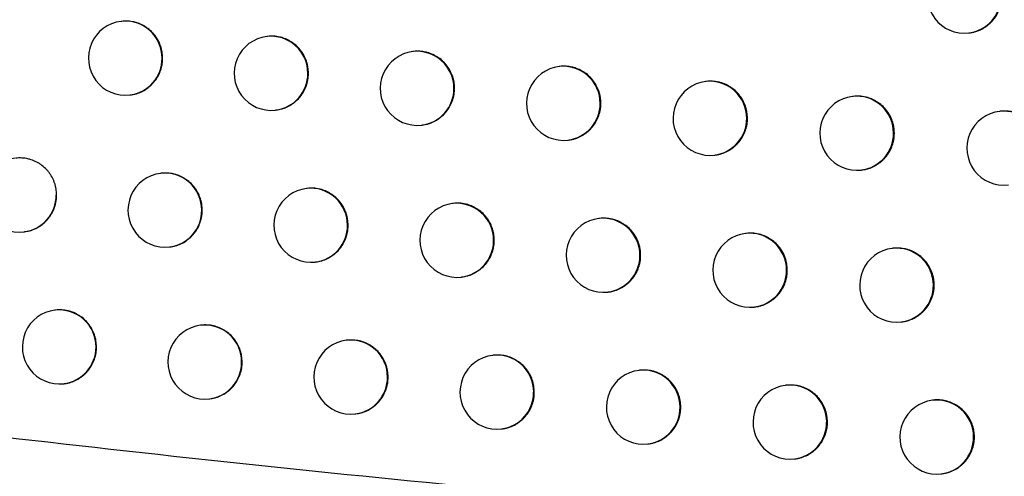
# Model space of a CAD drawing. Header units: millimetres. Extents: x -0.66 to 0.91, y -0.4 to 0.64.
# Tile 118 of 171: x 0.29457 to 0.30786, y -0.02177 to -0.0156. Entities that reach past the tile are written whole.
import ezdxf

# ---------------------------------------------------------------- set-up
doc = ezdxf.new("R2010")
doc.units = ezdxf.units.MM
doc.layers.add('FORMAT', color=7, linetype='Continuous')

msp = doc.modelspace()

# ---------------------------------------------------------------- linework, layer by layer
at = {"layer": 'FORMAT', "color": 7, "linetype": 'Continuous', "lineweight": 25}
for p, q in [((0.29595, -0.015626), (0.295942, -0.015627)), ((0.307384, -0.015782), (0.307391, -0.015782)), ((0.297917, -0.015829), (0.29791, -0.01583)), ((0.299888, -0.016032), (0.299881, -0.016033)), ((0.301863, -0.016235), (0.301855, -0.016236)), ((0.30384, -0.016437), (0.303833, -0.016438)), ((0.296061, -0.01662), (0.296069, -0.016619)), ((0.305822, -0.016639), (0.305814, -0.01664)), ((0.298029, -0.016823), (0.298036, -0.016822)), ((0.307807, -0.01684), (0.307799, -0.016841)), ((0.3, -0.017026), (0.300007, -0.017025)), ((0.301974, -0.017229), (0.301981, -0.017228)), ((0.303952, -0.017431), (0.303959, -0.01743)), ((0.305933, -0.017633), (0.305941, -0.017632)), ((0.296485, -0.017677), (0.296477, -0.017678)), ((0.298453, -0.01788), (0.298445, -0.017881)), ((0.300424, -0.018083), (0.300417, -0.018084)), ((0.302399, -0.018286), (0.302392, -0.018287)), ((0.294631, -0.018467), (0.294638, -0.018466)), ((0.304378, -0.018488), (0.304371, -0.018489)), ((0.296596, -0.018671), (0.296603, -0.01867)), ((0.30636, -0.018689), (0.306352, -0.01869)), ((0.298564, -0.018874), (0.298571, -0.018873)), ((0.300536, -0.019077), (0.300543, -0.019076)), ((0.302511, -0.019279), (0.302518, -0.019279)), ((0.295058, -0.019523), (0.29505, -0.019524)), ((0.30449, -0.019482), (0.304497, -0.019481)), ((0.297023, -0.019727), (0.297016, -0.019728)), ((0.306471, -0.019683), (0.306479, -0.019682)), ((0.298992, -0.01993), (0.298985, -0.019931)), ((0.300965, -0.020133), (0.300957, -0.020134)), ((0.302941, -0.020335), (0.302933, -0.020336)), ((0.295169, -0.020517), (0.295176, -0.020516)), ((0.30492, -0.020537), (0.304912, -0.020538)), ((0.297135, -0.020721), (0.297142, -0.02072)), ((0.306902, -0.020739), (0.306895, -0.02074)), ((0.299104, -0.020924), (0.299111, -0.020923)), ((0.301076, -0.021127), (0.301084, -0.021126)), ((0.303052, -0.021329), (0.303059, -0.021328)), ((0.305031, -0.021531), (0.305039, -0.02153)), ((0.307014, -0.021733), (0.307021, -0.021732))]:
    msp.add_line(p, q, dxfattribs=at)
for centre, radius, start, end in [((0.307325, -0.015286), 0.0005, 96.834402, 276.834402), ((0.307323, -0.01529), 0.0004962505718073, 277.081511, 0.459763), ((0.296002, -0.016123), 0.0005, 96.834402, 276.834402), ((0.295999, -0.016121), 0.000497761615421, 359.783656, 96.494217), ((0.297969, -0.016327), 0.0005, 96.834402, 276.834402), ((0.297966, -0.016325), 0.000497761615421, 359.783656, 96.494217), ((0.29994, -0.01653), 0.0005, 96.834402, 276.834402), ((0.299937, -0.016528), 0.000497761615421, 359.783656, 96.494217), ((0.296, -0.016127), 0.0004962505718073, 277.081511, 0.459763), ((0.297968, -0.016331), 0.0004962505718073, 277.081511, 0.459763), ((0.301915, -0.016732), 0.0005, 96.834402, 276.834402), ((0.301911, -0.01673), 0.000497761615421, 359.783656, 96.494217), ((0.303893, -0.016935), 0.0005, 96.834402, 276.834402), ((0.303889, -0.016933), 0.000497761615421, 359.783656, 96.494217), ((0.299939, -0.016534), 0.0004962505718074, 277.081511, 0.459763), ((0.301913, -0.016736), 0.0004962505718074, 277.081511, 0.459763), ((0.305874, -0.017136), 0.0005, 96.834402, 276.834402), ((0.305871, -0.017134), 0.0004977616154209, 359.783656, 96.494217), ((0.307859, -0.017338), 0.0005, 96.834402, 276.834402), ((0.307856, -0.017336), 0.000497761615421, 359.783656, 96.494217), ((0.303891, -0.016938), 0.0004962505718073, 277.081511, 0.459763), ((0.305872, -0.01714), 0.0004962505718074, 277.081511, 0.459763), ((0.294572, -0.017971), 0.0005, 96.834402, 276.834402), ((0.296533, -0.018172), 0.000497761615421, 359.783656, 96.494217), ((0.296536, -0.018174), 0.0005, 96.834402, 276.834402), ((0.298505, -0.018378), 0.0005, 96.834402, 276.834402), ((0.298501, -0.018376), 0.0004977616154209, 359.783656, 96.494217), ((0.29457, -0.017975), 0.0004962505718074, 277.081511, 0.459763), ((0.296535, -0.018178), 0.0004962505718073, 277.081511, 0.459763), ((0.300476, -0.018581), 0.0005, 96.834402, 276.834402), ((0.300473, -0.018579), 0.000497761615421, 359.783656, 96.494217), ((0.302451, -0.018783), 0.0005, 96.834402, 276.834402), ((0.302448, -0.018781), 0.000497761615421, 359.783656, 96.494217), ((0.298503, -0.018382), 0.0004962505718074, 277.081511, 0.459763), ((0.300475, -0.018585), 0.0004962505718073, 277.081511, 0.459763), ((0.30443, -0.018985), 0.0005, 96.834402, 276.834402), ((0.304427, -0.018983), 0.0004977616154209, 359.783656, 96.494217), ((0.306412, -0.019187), 0.0005, 96.834402, 276.834402), ((0.306409, -0.019185), 0.000497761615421, 359.783656, 96.494217), ((0.30245, -0.018787), 0.0004962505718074, 277.081511, 0.459763), ((0.304428, -0.018989), 0.0004962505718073, 277.081511, 0.459763), ((0.30641, -0.019191), 0.0004962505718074, 277.081511, 0.459763), ((0.29511, -0.02002), 0.0005, 96.834402, 276.834402), ((0.295107, -0.020019), 0.0004977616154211, 359.783656, 96.494217), ((0.297075, -0.020224), 0.0005, 96.834402, 276.834402), ((0.297072, -0.020222), 0.0004977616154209, 359.783656, 96.494217), ((0.299044, -0.020427), 0.0005, 96.834402, 276.834402), ((0.299041, -0.020425), 0.0004977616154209, 359.783656, 96.494217), ((0.295108, -0.020024), 0.0004962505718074, 277.081511, 0.459763), ((0.301017, -0.02063), 0.0005, 96.834402, 276.834402), ((0.301014, -0.020628), 0.0004977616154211, 359.783656, 96.494217), ((0.297074, -0.020228), 0.0004962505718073, 277.081511, 0.459763), ((0.302989, -0.020831), 0.0004977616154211, 359.783656, 96.494217), ((0.299043, -0.020431), 0.0004962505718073, 277.081511, 0.459763), ((0.302993, -0.020833), 0.0005, 96.834402, 276.834402), ((0.304972, -0.021035), 0.0005, 96.834402, 276.834402), ((0.304969, -0.021033), 0.0004977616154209, 359.783656, 96.494217), ((0.301015, -0.020634), 0.0004962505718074, 277.081511, 0.459763), ((0.302991, -0.020837), 0.0004962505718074, 277.081511, 0.459763), ((0.306954, -0.021236), 0.0005, 96.834402, 276.834402), ((0.306951, -0.021234), 0.0004977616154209, 359.783656, 96.494217), ((0.30497, -0.021039), 0.0004962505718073, 277.081511, 0.459763), ((0.306953, -0.02124), 0.0004962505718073, 277.081511, 0.459763)]:
    msp.add_arc(centre, radius, start, end, dxfattribs=at)
for points, knots in [([(0.307391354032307, -0.0157811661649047), (0.3074008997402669, -0.0157800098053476), (0.3074244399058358, -0.0157771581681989), (0.3074615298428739, -0.0157685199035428), (0.3075150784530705, -0.0157517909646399), (0.3075663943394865, -0.0157280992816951), (0.3076141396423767, -0.0156983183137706), (0.3076480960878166, -0.0156728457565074), (0.3076795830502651, -0.0156447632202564), (0.3077084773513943, -0.0156142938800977), (0.3077349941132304, -0.0155811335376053), (0.3077585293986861, -0.0155459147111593), (0.3077857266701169, -0.0154966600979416), (0.3078066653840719, -0.0154441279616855), (0.3078214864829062, -0.0153861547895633), (0.3078294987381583, -0.0153372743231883), (0.3078305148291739, -0.0153021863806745), (0.3078310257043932, -0.0152845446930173)], [0, 0, 0, 0, 0.0398251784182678, 0.0982107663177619, 0.1574465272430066, 0.2721222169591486, 0.3309621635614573, 0.390235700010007, 0.4475938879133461, 0.5053541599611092, 0.5637377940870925, 0.6229758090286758, 0.6802381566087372, 0.7960857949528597, 0.8552259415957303, 0.9272097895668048, 1, 1, 1, 1]), ([(0.2965032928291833, -0.0161225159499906), (0.2965019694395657, -0.0160948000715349), (0.2964999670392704, -0.0160528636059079), (0.296487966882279, -0.0159978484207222), (0.2964757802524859, -0.015957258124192), (0.296455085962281, -0.0159050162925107), (0.2964279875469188, -0.0158555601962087), (0.2963950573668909, -0.0158101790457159), (0.2963584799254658, -0.0157677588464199), (0.2963167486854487, -0.0157301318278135), (0.2962708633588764, -0.0156983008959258), (0.2962225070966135, -0.0156704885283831), (0.2961708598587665, -0.0156489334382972), (0.296117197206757, -0.0156342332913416), (0.2960762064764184, -0.0156267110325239), (0.2960349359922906, -0.0156225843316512), (0.2959930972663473, -0.0156223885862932), (0.2959646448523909, -0.0156236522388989), (0.2959503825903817, -0.0156259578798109), (0.2959500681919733, -0.0156260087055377)], [0, 0, 0, 0, 0.0984022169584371, 0.1488908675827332, 0.1997508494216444, 0.2490019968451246, 0.3486384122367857, 0.3994983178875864, 0.4487501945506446, 0.5483880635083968, 0.5992486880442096, 0.6485018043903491, 0.7481421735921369, 0.7990040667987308, 0.8482585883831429, 0.8978575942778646, 0.9479901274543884, 0.9988534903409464, 1, 1, 1, 1]), ([(0.2984715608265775, -0.0163258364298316), (0.2984702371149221, -0.016298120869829), (0.298468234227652, -0.0162561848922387), (0.2984562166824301, -0.0162011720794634), (0.2984440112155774, -0.0161605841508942), (0.2984232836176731, -0.0161083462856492), (0.2983961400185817, -0.0160588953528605), (0.2983631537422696, -0.0160135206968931), (0.2983265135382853, -0.0159711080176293), (0.2982847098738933, -0.0159334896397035), (0.2982387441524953, -0.0159016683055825), (0.2981903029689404, -0.0158738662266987), (0.2981385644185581, -0.0158523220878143), (0.2980848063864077, -0.0158376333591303), (0.2980437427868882, -0.0158301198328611), (0.2980023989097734, -0.0158260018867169), (0.2979604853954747, -0.0158258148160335), (0.2979319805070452, -0.0158270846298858), (0.2979176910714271, -0.0158293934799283), (0.2979173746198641, -0.0158294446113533)], [0, 0, 0, 0, 0.0984034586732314, 0.1488927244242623, 0.1997533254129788, 0.2490051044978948, 0.3486428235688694, 0.3995034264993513, 0.4487552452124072, 0.5483930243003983, 0.5992536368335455, 0.6485059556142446, 0.7481447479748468, 0.7990058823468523, 0.8482586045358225, 0.8978558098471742, 0.9479865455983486, 0.9988481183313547, 1, 1, 1, 1]), ([(0.3004433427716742, -0.0165287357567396), (0.3004420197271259, -0.0165010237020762), (0.3004400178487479, -0.0164590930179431), (0.3004279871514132, -0.0164040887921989), (0.3004157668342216, -0.016363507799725), (0.3003950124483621, -0.0163112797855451), (0.3003678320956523, -0.0162618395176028), (0.3003347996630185, -0.0162164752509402), (0.3002981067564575, -0.0161740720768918), (0.3002562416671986, -0.016136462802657), (0.3002102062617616, -0.0161046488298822), (0.3001616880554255, -0.0160768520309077), (0.3001098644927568, -0.0160553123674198), (0.3000560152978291, -0.0160406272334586), (0.3000148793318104, -0.0160331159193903), (0.2999734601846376, -0.01602900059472), (0.2999314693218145, -0.0160288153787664), (0.2999028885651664, -0.0160300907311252), (0.2998885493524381, -0.0160324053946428), (0.2998882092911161, -0.0160324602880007)], [0, 0, 0, 0, 0.0983857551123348, 0.1488659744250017, 0.1997174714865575, 0.2489603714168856, 0.3485800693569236, 0.3994313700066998, 0.4486765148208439, 0.548300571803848, 0.5991539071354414, 0.6484054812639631, 0.7480425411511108, 0.7989025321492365, 0.8481601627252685, 0.8977622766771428, 0.9478979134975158, 0.9987643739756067, 1, 1, 1, 1]), ([(0.2960684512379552, -0.016617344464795), (0.2960781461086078, -0.016616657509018), (0.2961018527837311, -0.0166149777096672), (0.2961387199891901, -0.016605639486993), (0.2961786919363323, -0.0165931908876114), (0.2962300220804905, -0.0165717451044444), (0.2962785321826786, -0.0165439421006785), (0.2963229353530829, -0.0165102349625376), (0.2963643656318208, -0.0164728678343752), (0.2964009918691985, -0.0164303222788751), (0.2964318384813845, -0.0163836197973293), (0.2964586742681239, -0.0163344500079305), (0.2964793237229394, -0.0162819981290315), (0.296493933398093, -0.0162240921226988), (0.2965018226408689, -0.0161752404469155), (0.2965028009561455, -0.0161401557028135), (0.2965032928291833, -0.0161225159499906)], [0, 0, 0, 0, 0.040613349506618, 0.0993110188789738, 0.1584404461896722, 0.2156966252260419, 0.3315275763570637, 0.3906542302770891, 0.447907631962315, 0.563732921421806, 0.6228566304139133, 0.6801084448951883, 0.7959304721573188, 0.8550524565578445, 0.9271239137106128, 1, 1, 1, 1]), ([(0.2980359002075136, -0.0168214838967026), (0.2980594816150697, -0.0168180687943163), (0.2980971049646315, -0.0168126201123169), (0.2981463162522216, -0.0167964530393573), (0.2981977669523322, -0.0167752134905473), (0.2982463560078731, -0.0167473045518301), (0.2983017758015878, -0.0167053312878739), (0.2983418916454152, -0.0166660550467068), (0.2983766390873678, -0.0166221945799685), (0.2984075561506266, -0.0165754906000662), (0.2984325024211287, -0.01652499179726), (0.2984509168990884, -0.0164719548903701), (0.298462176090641, -0.0164274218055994), (0.2984700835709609, -0.0163785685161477), (0.2984710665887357, -0.0163434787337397), (0.2984715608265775, -0.0163258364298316)], [0, 0, 0, 0, 0.0992882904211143, 0.1584111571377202, 0.215664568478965, 0.331489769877, 0.3906133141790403, 0.5050058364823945, 0.5636988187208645, 0.6228234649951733, 0.7372168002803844, 0.7959102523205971, 0.8550353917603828, 0.9271152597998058, 1, 1, 1, 1]), ([(0.3024186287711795, -0.0167312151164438), (0.3024173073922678, -0.0167035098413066), (0.3024153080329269, -0.0166615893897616), (0.3024032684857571, -0.016606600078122), (0.3023910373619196, -0.0165660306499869), (0.3023702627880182, -0.0165138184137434), (0.3023430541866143, -0.0164643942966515), (0.3023099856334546, -0.0164190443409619), (0.3022732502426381, -0.0163766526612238), (0.3022313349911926, -0.0163390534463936), (0.302185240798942, -0.0163072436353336), (0.3021366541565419, -0.016279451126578), (0.302084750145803, -0.0162578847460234), (0.3020308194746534, -0.0162432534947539), (0.3019758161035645, -0.0162329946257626), (0.3019199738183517, -0.0162311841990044), (0.3018772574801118, -0.0162320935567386), (0.3018629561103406, -0.0162350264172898), (0.3018625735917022, -0.0162351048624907)], [0, 0, 0, 0, 0.0983580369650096, 0.1488241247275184, 0.1996614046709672, 0.2488903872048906, 0.3484817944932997, 0.3993184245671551, 0.4485545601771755, 0.5481599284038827, 0.5990031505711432, 0.6482581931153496, 0.7479017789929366, 0.7987645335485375, 0.8480380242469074, 0.9477192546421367, 0.9986016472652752, 1, 1, 1, 1]), ([(0.3043974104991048, -0.0169332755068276), (0.3043960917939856, -0.0169055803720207), (0.3043940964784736, -0.0168636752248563), (0.3043820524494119, -0.0168087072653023), (0.3043698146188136, -0.0167681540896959), (0.3043490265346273, -0.0167159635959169), (0.3043217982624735, -0.0166665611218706), (0.3042887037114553, -0.0166212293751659), (0.3042519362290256, -0.0165788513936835), (0.3042099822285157, -0.0165412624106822), (0.3041638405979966, -0.0165094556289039), (0.3041151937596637, -0.0164816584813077), (0.30406321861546, -0.0164600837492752), (0.304009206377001, -0.0164454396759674), (0.3039541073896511, -0.0164351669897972), (0.3038981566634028, -0.0164333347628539), (0.3038552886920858, -0.0164342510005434), (0.3038408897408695, -0.0164371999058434), (0.3038404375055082, -0.0164372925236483)], [0, 0, 0, 0, 0.0983021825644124, 0.148739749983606, 0.199548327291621, 0.2487492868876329, 0.348283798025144, 0.3990910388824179, 0.4483065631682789, 0.5478695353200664, 0.5986902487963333, 0.647943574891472, 0.7475829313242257, 0.7984426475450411, 0.8477336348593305, 0.947449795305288, 0.9983495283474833, 0.9999999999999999, 0.9999999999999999, 0.9999999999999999, 0.9999999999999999]), ([(0.3000068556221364, -0.0170244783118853), (0.3000304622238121, -0.0170210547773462), (0.3000681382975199, -0.0170155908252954), (0.300143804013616, -0.0169908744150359), (0.3002067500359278, -0.0169585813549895), (0.3002731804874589, -0.0169082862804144), (0.3003133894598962, -0.016869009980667), (0.3003482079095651, -0.0168251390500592), (0.300371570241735, -0.0167899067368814), (0.3003917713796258, -0.0167530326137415), (0.3004087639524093, -0.0167147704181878), (0.3004226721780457, -0.0166747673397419), (0.3004339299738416, -0.0166303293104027), (0.3004418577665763, -0.0165814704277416), (0.300442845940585, -0.0165463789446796), (0.3004433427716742, -0.0165287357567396)], [0, 0, 0, 0, 0.0992280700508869, 0.1583677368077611, 0.3312053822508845, 0.3903501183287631, 0.504782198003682, 0.5634957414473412, 0.6226412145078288, 0.6799102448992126, 0.7375799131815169, 0.7958701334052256, 0.855010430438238, 0.9271025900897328, 1, 1, 1, 1]), ([(0.3019814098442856, -0.0172275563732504), (0.3019911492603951, -0.0172263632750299), (0.3020147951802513, -0.0172234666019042), (0.3020518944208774, -0.0172147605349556), (0.302105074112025, -0.0171980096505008), (0.3021560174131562, -0.0171743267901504), (0.302203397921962, -0.017144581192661), (0.3022370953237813, -0.0171191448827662), (0.302268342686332, -0.0170911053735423), (0.3022970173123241, -0.0170606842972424), (0.3023233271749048, -0.0170275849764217), (0.3023466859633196, -0.0169924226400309), (0.3023736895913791, -0.0169432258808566), (0.3023944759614, -0.0168907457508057), (0.3024091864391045, -0.0168328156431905), (0.3024171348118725, -0.016783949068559), (0.3024181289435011, -0.0167488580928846), (0.3024186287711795, -0.0167312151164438)], [0, 0, 0, 0, 0.0408193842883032, 0.0991036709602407, 0.1582373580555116, 0.2726675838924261, 0.3313801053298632, 0.3905245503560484, 0.4477933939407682, 0.5054629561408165, 0.5637532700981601, 0.6228939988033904, 0.6801444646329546, 0.7959646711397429, 0.8550868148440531, 0.9271408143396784, 1, 1, 1, 1]), ([(0.3063796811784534, -0.0171349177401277), (0.3063783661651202, -0.017107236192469), (0.3063763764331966, -0.0170653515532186), (0.3063643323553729, -0.0170104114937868), (0.306352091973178, -0.016969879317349), (0.3063312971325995, -0.0169177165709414), (0.3063040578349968, -0.0168683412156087), (0.306270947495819, -0.0168230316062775), (0.3062341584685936, -0.0167806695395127), (0.3061921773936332, -0.0167430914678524), (0.3061459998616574, -0.0167112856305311), (0.3060973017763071, -0.0166834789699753), (0.3060452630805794, -0.0166618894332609), (0.305991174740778, -0.0166472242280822), (0.3059359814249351, -0.0166369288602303), (0.3058799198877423, -0.0166350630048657), (0.3058368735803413, -0.0166359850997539), (0.3058223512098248, -0.0166389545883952), (0.3058218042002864, -0.016639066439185)], [0, 0, 0, 0, 0.0982270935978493, 0.1486263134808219, 0.1993962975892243, 0.2485595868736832, 0.3480176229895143, 0.3987853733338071, 0.4479729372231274, 0.5474784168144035, 0.5982686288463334, 0.6475191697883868, 0.7471518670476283, 0.7980069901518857, 0.8473213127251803, 0.9470840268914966, 0.9980068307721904, 1, 1, 1, 1]), ([(0.3083654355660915, -0.017336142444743), (0.308364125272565, -0.0173084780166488), (0.3083621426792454, -0.0172666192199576), (0.3083501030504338, -0.0172117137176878), (0.3083378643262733, -0.0171712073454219), (0.3083170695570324, -0.0171190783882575), (0.3082898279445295, -0.0170697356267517), (0.3082567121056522, -0.0170244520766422), (0.3082199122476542, -0.0169821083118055), (0.3081779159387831, -0.0169445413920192), (0.3081317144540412, -0.0169127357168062), (0.3080829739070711, -0.0168849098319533), (0.3080308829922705, -0.0168633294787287), (0.3079767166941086, -0.0168485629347), (0.3079353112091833, -0.0168410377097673), (0.3078935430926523, -0.0168366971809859), (0.3078513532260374, -0.0168370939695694), (0.3078218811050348, -0.0168367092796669), (0.307807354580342, -0.0168403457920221), (0.3078066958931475, -0.0168405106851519)], [0, 0, 0, 0, 0.0981250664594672, 0.1484721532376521, 0.1991896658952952, 0.2483017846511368, 0.3476559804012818, 0.398370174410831, 0.4475183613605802, 0.5469430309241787, 0.5976905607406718, 0.6469330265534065, 0.7465480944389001, 0.7973927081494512, 0.8467320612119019, 0.8964158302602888, 0.9466328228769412, 0.9975801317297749, 1, 1, 1, 1]), ([(0.3039593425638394, -0.0174297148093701), (0.3039690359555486, -0.0174285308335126), (0.3039926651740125, -0.0174256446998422), (0.3040297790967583, -0.0174169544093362), (0.3040830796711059, -0.01740020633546), (0.3041341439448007, -0.0173765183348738), (0.3041816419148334, -0.0173467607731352), (0.304215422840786, -0.0173213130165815), (0.3042467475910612, -0.0172932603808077), (0.3042754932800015, -0.0172628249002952), (0.3043018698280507, -0.0172297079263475), (0.3043252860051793, -0.0171945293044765), (0.3043523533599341, -0.0171453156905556), (0.3043731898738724, -0.017092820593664), (0.3043879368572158, -0.0170348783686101), (0.3043959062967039, -0.0169860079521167), (0.3043969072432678, -0.0169509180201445), (0.3043974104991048, -0.0169332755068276)], [0, 0, 0, 0, 0.04055937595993, 0.0988700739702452, 0.1580303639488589, 0.2725252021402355, 0.3312712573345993, 0.3904496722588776, 0.4477421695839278, 0.505435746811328, 0.5637507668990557, 0.6229172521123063, 0.6801708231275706, 0.7959982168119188, 0.8551250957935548, 0.927159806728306, 1, 1, 1, 1]), ([(0.3059407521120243, -0.0176314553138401), (0.3059503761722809, -0.0176302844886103), (0.3059739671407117, -0.0176274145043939), (0.3060110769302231, -0.0176187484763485), (0.3060645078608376, -0.0176020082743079), (0.3061157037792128, -0.0175783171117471), (0.3061633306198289, -0.017548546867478), (0.3061972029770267, -0.0175230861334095), (0.3062286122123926, -0.0174950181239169), (0.3062574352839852, -0.0174645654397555), (0.3062838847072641, -0.0174314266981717), (0.3063073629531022, -0.0173962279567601), (0.3063344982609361, -0.0173469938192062), (0.3063553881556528, -0.0172944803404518), (0.3063701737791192, -0.0172365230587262), (0.3063781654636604, -0.0171876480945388), (0.3063791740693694, -0.017152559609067), (0.3063796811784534, -0.0171349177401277)], [0, 0, 0, 0, 0.0402049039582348, 0.0985522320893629, 0.1577494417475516, 0.2723323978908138, 0.3311242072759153, 0.3903489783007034, 0.4476733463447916, 0.5053992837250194, 0.5637475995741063, 0.6229488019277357, 0.6802064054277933, 0.7960431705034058, 0.8551762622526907, 0.9271851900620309, 1, 1, 1, 1]), ([(0.2950724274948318, -0.0179698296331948), (0.2950711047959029, -0.0179421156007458), (0.2950691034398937, -0.0179001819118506), (0.2950571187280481, -0.0178451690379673), (0.2950449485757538, -0.0178045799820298), (0.2950242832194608, -0.0177523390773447), (0.2949972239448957, -0.0177028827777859), (0.2949643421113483, -0.0176574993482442), (0.2949278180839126, -0.0176150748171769), (0.2948861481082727, -0.017577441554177), (0.2948403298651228, -0.0175456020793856), (0.2947920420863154, -0.0175177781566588), (0.2947404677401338, -0.0174962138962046), (0.2946868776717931, -0.0174814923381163), (0.2946459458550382, -0.0174739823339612), (0.2946047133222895, -0.0174697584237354), (0.2945629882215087, -0.0174698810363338), (0.2945344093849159, -0.0174702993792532), (0.2945202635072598, -0.0174732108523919), (0.2945199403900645, -0.0174732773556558)], [0, 0, 0, 0, 0.0983891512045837, 0.1488711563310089, 0.1997244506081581, 0.2489690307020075, 0.348592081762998, 0.3994450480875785, 0.4486928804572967, 0.5483223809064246, 0.5991785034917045, 0.6484325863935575, 0.7480747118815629, 0.7989372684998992, 0.8481978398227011, 0.8978029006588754, 0.9479414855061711, 0.9988108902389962, 1, 1, 1, 1]), ([(0.2970380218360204, -0.0181734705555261), (0.2970366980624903, -0.0181457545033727), (0.2970346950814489, -0.0181038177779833), (0.2970226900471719, -0.0180488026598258), (0.297010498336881, -0.0180082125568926), (0.2969897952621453, -0.0179559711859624), (0.2969626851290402, -0.0179065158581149), (0.2969297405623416, -0.0178611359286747), (0.2968931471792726, -0.0178187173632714), (0.2968513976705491, -0.0177810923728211), (0.2968054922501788, -0.017749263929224), (0.296757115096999, -0.0177214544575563), (0.2967054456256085, -0.0176999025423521), (0.2966517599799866, -0.0176852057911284), (0.2966107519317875, -0.0176776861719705), (0.2965694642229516, -0.0176735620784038), (0.2965276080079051, -0.0176733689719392), (0.2964991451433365, -0.0176746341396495), (0.2964848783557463, -0.0176769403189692), (0.2964845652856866, -0.0176769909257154)], [0, 0, 0, 0, 0.0984041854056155, 0.1488938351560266, 0.1997548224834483, 0.2490069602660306, 0.34864539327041, 0.3995063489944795, 0.4487587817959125, 0.5483978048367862, 0.5992590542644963, 0.648511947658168, 0.748151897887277, 0.7990136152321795, 0.8482670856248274, 0.8978650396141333, 0.9479965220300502, 0.9988588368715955, 1, 1, 1, 1]), ([(0.2990070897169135, -0.0183766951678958), (0.2990057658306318, -0.0183489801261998), (0.2990037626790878, -0.0183070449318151), (0.2989917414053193, -0.0182520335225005), (0.29897953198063, -0.01821144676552), (0.298958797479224, -0.0181592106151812), (0.2989316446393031, -0.0181097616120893), (0.2988986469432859, -0.0180643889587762), (0.298861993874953, -0.0180219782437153), (0.2988201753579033, -0.0179843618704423), (0.2987741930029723, -0.0179525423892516), (0.2987257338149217, -0.0179247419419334), (0.2986739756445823, -0.0179031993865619), (0.2986201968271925, -0.0178885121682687), (0.2985791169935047, -0.0178809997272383), (0.2985377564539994, -0.0178768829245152), (0.2984958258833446, -0.0178766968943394), (0.2984673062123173, -0.0178779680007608), (0.2984530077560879, -0.0178802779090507), (0.2984526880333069, -0.0178803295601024)], [0, 0, 0, 0, 0.0984011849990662, 0.1488892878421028, 0.1997487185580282, 0.2489993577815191, 0.3486347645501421, 0.3994941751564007, 0.4487451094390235, 0.5483810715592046, 0.5992407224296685, 0.6484928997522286, 0.7481313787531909, 0.7989923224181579, 0.8482455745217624, 0.8978433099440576, 0.9479745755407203, 0.9988366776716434, 1, 1, 1, 1]), ([(0.2946378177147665, -0.0184623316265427), (0.2946614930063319, -0.0184602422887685), (0.2946992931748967, -0.0184569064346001), (0.2947482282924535, -0.0184402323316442), (0.2947867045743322, -0.0184244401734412), (0.2948235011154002, -0.0184052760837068), (0.2948589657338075, -0.0183828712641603), (0.2948923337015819, -0.018357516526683), (0.2949337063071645, -0.0183201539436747), (0.2949702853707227, -0.0182776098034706), (0.2950010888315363, -0.018230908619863), (0.2950278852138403, -0.0181817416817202), (0.29504850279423, -0.0181292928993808), (0.2950630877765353, -0.0180713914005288), (0.2950709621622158, -0.0180225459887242), (0.2950719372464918, -0.0179874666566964), (0.2950724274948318, -0.0179698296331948)], [0, 0, 0, 0, 0.0991350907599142, 0.1582799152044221, 0.2155486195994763, 0.2732179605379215, 0.3315078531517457, 0.3906478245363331, 0.4479078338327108, 0.5637467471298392, 0.6228777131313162, 0.6801295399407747, 0.795951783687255, 0.8550740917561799, 0.9271348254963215, 1, 1, 1, 1]), ([(0.2966029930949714, -0.0186683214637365), (0.2966126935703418, -0.0186676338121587), (0.296636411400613, -0.0186659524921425), (0.2966732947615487, -0.0186566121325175), (0.296713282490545, -0.0186441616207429), (0.2967646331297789, -0.0186227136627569), (0.2968131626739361, -0.0185949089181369), (0.2968575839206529, -0.0185612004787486), (0.2968990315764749, -0.0185238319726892), (0.2969356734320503, -0.0184812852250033), (0.2969665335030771, -0.0184345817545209), (0.2969933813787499, -0.018385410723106), (0.2970140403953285, -0.0183329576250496), (0.2970286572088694, -0.0182750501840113), (0.2970365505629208, -0.0182261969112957), (0.2970375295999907, -0.0181911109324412), (0.2970380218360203, -0.0181734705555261)], [0, 0, 0, 0, 0.0406189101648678, 0.0993139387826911, 0.1584406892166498, 0.2156951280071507, 0.331522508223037, 0.390647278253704, 0.4479002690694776, 0.5637246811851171, 0.6228478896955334, 0.68010044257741, 0.7959239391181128, 0.8550466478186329, 0.9271209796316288, 1, 1, 1, 1]), ([(0.3009796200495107, -0.0185795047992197), (0.3009782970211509, -0.0185517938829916), (0.3009762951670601, -0.0185098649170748), (0.3009642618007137, -0.0184548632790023), (0.3009520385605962, -0.0184142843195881), (0.3009312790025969, -0.0183620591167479), (0.3009040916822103, -0.0183126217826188), (0.3008710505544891, -0.0182672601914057), (0.3008343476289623, -0.0182248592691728), (0.3007924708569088, -0.0181872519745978), (0.3007464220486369, -0.018155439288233), (0.3006978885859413, -0.0181276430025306), (0.3006460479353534, -0.0181061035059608), (0.3005921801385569, -0.0180914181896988), (0.3005510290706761, -0.0180839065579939), (0.3005095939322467, -0.0180797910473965), (0.300467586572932, -0.0180796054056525), (0.3004389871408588, -0.0180808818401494), (0.3004246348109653, -0.0180831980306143), (0.3004242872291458, -0.018083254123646)], [0, 0, 0, 0, 0.0983797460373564, 0.1488568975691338, 0.1997053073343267, 0.2489451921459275, 0.3485587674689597, 0.3994069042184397, 0.4486498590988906, 0.5482694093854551, 0.5991203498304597, 0.6483717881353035, 0.748008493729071, 0.7988682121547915, 0.8481277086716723, 0.8977316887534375, 0.947869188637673, 0.9987375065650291, 1, 1, 1, 1]), ([(0.3029556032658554, -0.0187819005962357), (0.302954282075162, -0.0187541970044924), (0.3029522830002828, -0.0187122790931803), (0.3029402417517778, -0.0186572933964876), (0.3029280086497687, -0.0186167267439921), (0.3029072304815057, -0.0185645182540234), (0.3028800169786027, -0.0185150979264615), (0.3028469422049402, -0.0184697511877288), (0.3028101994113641, -0.0184273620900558), (0.3027682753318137, -0.0183897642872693), (0.3027221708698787, -0.0183579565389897), (0.3026735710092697, -0.0183301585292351), (0.3026216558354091, -0.0183086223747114), (0.3025677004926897, -0.0182939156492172), (0.3025264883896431, -0.01828644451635), (0.3024849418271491, -0.0182821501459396), (0.3024429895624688, -0.0182826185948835), (0.3024139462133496, -0.018282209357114), (0.3023997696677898, -0.0182857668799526), (0.3023993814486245, -0.0182858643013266)], [0, 0, 0, 0, 0.0983407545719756, 0.1487979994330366, 0.1996263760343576, 0.2488466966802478, 0.3484205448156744, 0.3992481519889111, 0.4484769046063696, 0.5480672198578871, 0.5989026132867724, 0.648153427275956, 0.7477883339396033, 0.7986465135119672, 0.8479189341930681, 0.8975358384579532, 0.94768623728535, 0.9985674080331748, 1, 1, 1, 1]), ([(0.2985712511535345, -0.0188723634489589), (0.298594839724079, -0.0188689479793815), (0.29863247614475, -0.0188634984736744), (0.2986817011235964, -0.0188473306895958), (0.2987202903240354, -0.0188314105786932), (0.2987572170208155, -0.0188122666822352), (0.298792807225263, -0.0187898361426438), (0.2988484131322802, -0.0187477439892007), (0.2988969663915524, -0.0186959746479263), (0.2989508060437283, -0.0186146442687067), (0.2989796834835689, -0.0185495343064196), (0.2989976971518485, -0.0184782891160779), (0.2990056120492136, -0.0184294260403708), (0.2990065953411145, -0.0183943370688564), (0.2990070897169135, -0.0183766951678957)], [0, 0, 0, 0, 0.0993276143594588, 0.1584808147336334, 0.2157644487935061, 0.2734487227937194, 0.331753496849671, 0.3909082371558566, 0.5637789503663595, 0.6229350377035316, 0.7958051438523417, 0.8549611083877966, 0.9270778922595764, 1, 1, 1, 1]), ([(0.3005429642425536, -0.0190752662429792), (0.3005665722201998, -0.0190718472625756), (0.3006042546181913, -0.0190663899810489), (0.3006666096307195, -0.0190459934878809), (0.3007175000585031, -0.0190225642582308), (0.3007647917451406, -0.0189927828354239), (0.3008093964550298, -0.0189590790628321), (0.3008496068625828, -0.018919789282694), (0.3008844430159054, -0.0188759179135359), (0.3009078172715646, -0.0188406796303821), (0.3009347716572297, -0.0187914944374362), (0.3009555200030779, -0.0187390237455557), (0.3009702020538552, -0.0186811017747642), (0.3009781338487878, -0.0186322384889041), (0.3009791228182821, -0.0185971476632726), (0.3009796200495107, -0.0185795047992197)], [0, 0, 0, 0, 0.0991830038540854, 0.1583131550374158, 0.272727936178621, 0.3314323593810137, 0.3905685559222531, 0.5049824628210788, 0.5636867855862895, 0.6228230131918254, 0.6800807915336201, 0.7959152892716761, 0.8550441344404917, 0.927119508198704, 1, 1, 1, 1]), ([(0.3049350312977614, -0.0189838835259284), (0.3049337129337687, -0.0189561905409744), (0.3049317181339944, -0.0189142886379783), (0.3049196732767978, -0.0188593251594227), (0.3049074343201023, -0.018818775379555), (0.3048866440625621, -0.0187665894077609), (0.3048594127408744, -0.018717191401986), (0.3048263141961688, -0.0186718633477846), (0.3047895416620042, -0.0186294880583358), (0.3047475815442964, -0.0185919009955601), (0.3047014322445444, -0.0185600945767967), (0.3046527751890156, -0.0185322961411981), (0.3046007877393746, -0.0185107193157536), (0.3045467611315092, -0.0184960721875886), (0.3044916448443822, -0.0184857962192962), (0.3044356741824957, -0.0184839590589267), (0.3043927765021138, -0.0184848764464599), (0.3043783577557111, -0.0184878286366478), (0.3043778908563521, -0.0184879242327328)], [0, 0, 0, 0, 0.0982902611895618, 0.1487217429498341, 0.1995241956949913, 0.2487191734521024, 0.3482415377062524, 0.3990425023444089, 0.4482536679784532, 0.5478076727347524, 0.5986236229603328, 0.6478766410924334, 0.7475152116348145, 0.798374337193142, 0.8476691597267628, 0.9473929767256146, 0.9982965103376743, 1, 1, 1, 1]), ([(0.3069178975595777, -0.0191854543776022), (0.3069165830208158, -0.019157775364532), (0.3069145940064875, -0.0191158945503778), (0.3069025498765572, -0.019060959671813), (0.3068903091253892, -0.0190204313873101), (0.3068695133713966, -0.0189682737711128), (0.3068422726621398, -0.0189189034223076), (0.3068091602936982, -0.0188735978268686), (0.3067723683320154, -0.0188312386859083), (0.3067303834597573, -0.0187936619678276), (0.3066842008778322, -0.0187618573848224), (0.3066354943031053, -0.018734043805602), (0.3065834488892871, -0.0187124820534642), (0.3065293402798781, -0.018697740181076), (0.3064879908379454, -0.0186902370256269), (0.3064462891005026, -0.0186859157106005), (0.3064041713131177, -0.018686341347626), (0.30637484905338, -0.0186859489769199), (0.3063604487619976, -0.0186895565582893), (0.3063598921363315, -0.0186896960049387)], [0, 0, 0, 0, 0.0982052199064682, 0.148593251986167, 0.1993519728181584, 0.2485042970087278, 0.3479400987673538, 0.3986964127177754, 0.447874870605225, 0.5473617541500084, 0.5981422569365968, 0.6473884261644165, 0.7470120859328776, 0.7978623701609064, 0.8471772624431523, 0.8968366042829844, 0.9470292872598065, 0.9979524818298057, 1, 1, 1, 1]), ([(0.3025182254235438, -0.0192782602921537), (0.3025279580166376, -0.0192770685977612), (0.3025516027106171, -0.019274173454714), (0.3025887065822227, -0.0192654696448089), (0.3026419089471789, -0.0192487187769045), (0.302692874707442, -0.0192250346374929), (0.3027402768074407, -0.0191952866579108), (0.3027739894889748, -0.0191698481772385), (0.3028052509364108, -0.0191418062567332), (0.3028339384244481, -0.0191113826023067), (0.3028602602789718, -0.0190782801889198), (0.3028836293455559, -0.0190431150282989), (0.3029106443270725, -0.0189939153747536), (0.3029314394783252, -0.0189414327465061), (0.302946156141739, -0.0188835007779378), (0.3029541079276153, -0.0188346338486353), (0.3029551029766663, -0.0187995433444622), (0.3029556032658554, -0.0187819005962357)], [0, 0, 0, 0, 0.0407775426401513, 0.099066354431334, 0.1582046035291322, 0.2726456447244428, 0.331363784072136, 0.3905139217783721, 0.4477866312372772, 0.5054601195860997, 0.5637544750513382, 0.6228994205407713, 0.6801502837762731, 0.7959714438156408, 0.8550942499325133, 0.9271445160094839, 1, 1, 1, 1]), ([(0.3044968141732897, -0.0194803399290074), (0.3045064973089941, -0.0194791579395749), (0.3045301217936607, -0.019476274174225), (0.3045672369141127, -0.0194675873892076), (0.3046205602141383, -0.0194508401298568), (0.3046716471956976, -0.0194271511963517), (0.3047191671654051, -0.019397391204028), (0.304752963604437, -0.0193719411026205), (0.304784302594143, -0.0193438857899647), (0.3048130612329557, -0.0193134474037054), (0.3048394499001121, -0.0192803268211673), (0.3048628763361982, -0.0192451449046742), (0.3048899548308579, -0.0191959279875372), (0.3049107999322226, -0.0191434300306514), (0.3049255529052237, -0.0190854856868), (0.3049335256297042, -0.0190366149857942), (0.3049345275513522, -0.0190015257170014), (0.3049350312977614, -0.0189838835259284)], [0, 0, 0, 0, 0.0405046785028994, 0.0988215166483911, 0.1579880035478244, 0.2724970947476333, 0.3312505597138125, 0.3904364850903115, 0.4477339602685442, 0.505432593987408, 0.5637528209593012, 0.6229247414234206, 0.6801787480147, 0.7960072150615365, 0.8551348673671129, 0.9271646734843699, 1, 1, 1, 1]), ([(0.3064788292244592, -0.0196820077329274), (0.3064884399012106, -0.0196808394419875), (0.3065120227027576, -0.019677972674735), (0.3065491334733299, -0.0196693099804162), (0.3066160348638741, -0.0196483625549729), (0.3066794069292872, -0.0196156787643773), (0.3067353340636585, -0.0195736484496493), (0.3067667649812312, -0.0195455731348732), (0.3067955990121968, -0.0195151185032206), (0.3068220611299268, -0.0194819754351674), (0.3068455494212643, -0.0194467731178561), (0.3068726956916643, -0.0193975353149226), (0.3068935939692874, -0.0193450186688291), (0.3069083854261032, -0.0192870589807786), (0.3069163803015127, -0.019238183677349), (0.3069173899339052, -0.0192030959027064), (0.3069178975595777, -0.0191854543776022)], [0, 0, 0, 0, 0.0401514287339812, 0.098524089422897, 0.1577469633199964, 0.3308934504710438, 0.3901454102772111, 0.4474933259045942, 0.5052430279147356, 0.5636154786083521, 0.6228413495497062, 0.6801170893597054, 0.7959907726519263, 0.8551429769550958, 0.9271683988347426, 1, 1, 1, 1]), ([(0.2956107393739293, -0.0200197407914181), (0.2956094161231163, -0.0199920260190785), (0.2956074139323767, -0.0199500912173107), (0.2955954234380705, -0.0198950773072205), (0.2955832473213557, -0.0198544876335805), (0.2955625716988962, -0.0198022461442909), (0.2955354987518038, -0.0197527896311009), (0.295502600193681, -0.0197074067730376), (0.2954660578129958, -0.0196649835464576), (0.2954243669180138, -0.0196273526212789), (0.2953785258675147, -0.019595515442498), (0.2953302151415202, -0.0195676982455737), (0.2952786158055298, -0.0195461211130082), (0.2952250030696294, -0.0195314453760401), (0.2951703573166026, -0.0195212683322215), (0.2951147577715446, -0.0195188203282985), (0.2950725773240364, -0.0195208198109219), (0.2950583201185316, -0.0195231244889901), (0.2950579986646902, -0.0195231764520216)], [0, 0, 0, 0, 0.0984030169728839, 0.1488921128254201, 0.1997525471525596, 0.2490040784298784, 0.34864122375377, 0.3995014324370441, 0.4487551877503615, 0.5483967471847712, 0.5992591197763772, 0.6485170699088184, 0.7481670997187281, 0.7990337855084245, 0.848296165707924, 0.9479552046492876, 0.9988265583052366, 0.9999999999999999, 0.9999999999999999, 0.9999999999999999, 0.9999999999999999]), ([(0.2975771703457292, -0.0202232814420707), (0.2975758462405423, -0.020195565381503), (0.2975738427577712, -0.0201536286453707), (0.2975618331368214, -0.0200986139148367), (0.297549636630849, -0.0200580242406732), (0.297528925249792, -0.0200057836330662), (0.2975018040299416, -0.0199563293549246), (0.2974688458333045, -0.019910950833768), (0.2974322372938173, -0.0198685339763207), (0.2973904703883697, -0.0198309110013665), (0.2973445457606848, -0.0197990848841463), (0.2972961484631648, -0.019771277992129), (0.2972444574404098, -0.0197497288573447), (0.2971907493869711, -0.0197350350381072), (0.2971497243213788, -0.0197275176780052), (0.2971084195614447, -0.0197233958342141), (0.2970665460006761, -0.0197232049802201), (0.2970380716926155, -0.0197244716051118), (0.2970237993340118, -0.0197267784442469), (0.2970234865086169, -0.0197268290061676)], [0, 0, 0, 0, 0.0984051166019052, 0.1488952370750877, 0.1997566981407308, 0.2490093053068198, 0.3486486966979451, 0.3995101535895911, 0.4487627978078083, 0.5484022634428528, 0.599263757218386, 0.6485164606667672, 0.7481560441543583, 0.7990175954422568, 0.8482704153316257, 0.8978677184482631, 0.9479985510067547, 0.9988602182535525, 1, 1, 1, 1]), ([(0.2995470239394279, -0.0204264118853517), (0.2995456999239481, -0.0203986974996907), (0.2995436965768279, -0.0203567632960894), (0.2995316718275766, -0.0203017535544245), (0.2995194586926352, -0.0202611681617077), (0.2994987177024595, -0.0202089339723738), (0.2994715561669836, -0.0201594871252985), (0.2994385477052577, -0.0201141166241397), (0.2994018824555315, -0.0200717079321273), (0.2993600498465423, -0.0200340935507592), (0.2993140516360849, -0.0200022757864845), (0.2992655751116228, -0.019974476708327), (0.2992137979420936, -0.0199529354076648), (0.2991599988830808, -0.0199382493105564), (0.2991189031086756, -0.0199307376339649), (0.2990775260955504, -0.0199266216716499), (0.2990355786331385, -0.0199264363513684), (0.2990070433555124, -0.0199277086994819), (0.2989927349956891, -0.0199300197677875), (0.2989924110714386, -0.0199300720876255)], [0, 0, 0, 0, 0.0983980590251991, 0.1488845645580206, 0.1997423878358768, 0.2489914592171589, 0.3486236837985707, 0.3994814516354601, 0.4487312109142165, 0.548364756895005, 0.5992231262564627, 0.648475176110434, 0.7481133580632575, 0.7989741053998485, 0.8482282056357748, 0.8978267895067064, 0.9479589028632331, 0.9988218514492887, 1, 1, 1, 1]), ([(0.2951763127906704, -0.0205145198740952), (0.2951859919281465, -0.0205138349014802), (0.2952096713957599, -0.0205121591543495), (0.2952465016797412, -0.0205028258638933), (0.2952864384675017, -0.0204903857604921), (0.2953248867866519, -0.0204743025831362), (0.2953617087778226, -0.0204552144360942), (0.2953971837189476, -0.0204327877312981), (0.2954305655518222, -0.0204074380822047), (0.295471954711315, -0.0203700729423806), (0.2955085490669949, -0.0203275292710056), (0.2955393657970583, -0.0202808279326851), (0.2955661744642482, -0.0202316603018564), (0.2955868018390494, -0.0201792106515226), (0.2956013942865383, -0.0201213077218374), (0.2956092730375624, -0.0200724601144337), (0.2956102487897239, -0.0200373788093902), (0.2956107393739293, -0.0200197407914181)], [0, 0, 0, 0, 0.0405818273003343, 0.0992811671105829, 0.1584123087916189, 0.2156686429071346, 0.2733255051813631, 0.3316027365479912, 0.3907297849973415, 0.4479797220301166, 0.5637981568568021, 0.6229185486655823, 0.6801629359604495, 0.795970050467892, 0.8550845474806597, 0.9271400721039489, 1, 1, 1, 1]), ([(0.2850212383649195, -0.0200893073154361), (0.2895202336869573, -0.0206580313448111), (0.2985192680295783, -0.0217956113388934), (0.3077141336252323, -0.0225344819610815), (0.3123120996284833, -0.0229039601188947)], [0, 0, 0, 0, 0.4999420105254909, 1, 1, 1, 1]), ([(0.3015202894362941, -0.0206291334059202), (0.3015189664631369, -0.0206014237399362), (0.3015169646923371, -0.0205594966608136), (0.3015049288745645, -0.0205044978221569), (0.3014927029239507, -0.0204639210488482), (0.3014719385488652, -0.0204116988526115), (0.3014447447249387, -0.0203622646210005), (0.3014116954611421, -0.020316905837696), (0.3013749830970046, -0.0202745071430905), (0.3013330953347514, -0.0202369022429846), (0.3012870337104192, -0.0202050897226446), (0.3012384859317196, -0.0201772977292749), (0.3011866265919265, -0.0201557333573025), (0.3011327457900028, -0.0201411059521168), (0.3010777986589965, -0.0201308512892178), (0.301022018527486, -0.0201290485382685), (0.300979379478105, -0.0201299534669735), (0.3009651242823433, -0.0201328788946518), (0.300964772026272, -0.0201329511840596)], [0, 0, 0, 0, 0.0983820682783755, 0.1488604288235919, 0.1997100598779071, 0.2489510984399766, 0.3485669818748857, 0.3994162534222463, 0.4486612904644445, 0.5482849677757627, 0.5991379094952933, 0.6483937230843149, 0.74803919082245, 0.7989032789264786, 0.8481693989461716, 0.9478359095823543, 0.9987109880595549, 1, 1, 1, 1]), ([(0.297142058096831, -0.0207193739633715), (0.2971518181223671, -0.0207181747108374), (0.2971754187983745, -0.0207152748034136), (0.2972124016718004, -0.0207065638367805), (0.2972522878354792, -0.0206939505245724), (0.2973036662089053, -0.0206725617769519), (0.2973522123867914, -0.0206447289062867), (0.2973966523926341, -0.0206110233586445), (0.2974381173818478, -0.0205736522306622), (0.2974747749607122, -0.0205311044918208), (0.2975056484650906, -0.0204843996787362), (0.2975325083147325, -0.0204352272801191), (0.2975531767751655, -0.020382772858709), (0.2975678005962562, -0.0203248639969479), (0.2975756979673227, -0.0202760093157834), (0.2975766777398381, -0.0202409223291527), (0.2975771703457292, -0.0202232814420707)], [0, 0, 0, 0, 0.0410916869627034, 0.0993636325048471, 0.1584851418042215, 0.2157353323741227, 0.3315540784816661, 0.3906743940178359, 0.4479241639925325, 0.5637420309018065, 0.6228618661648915, 0.6801119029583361, 0.7959303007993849, 0.8550503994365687, 0.9271228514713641, 1, 1, 1, 1]), ([(0.3034969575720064, -0.0208314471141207), (0.3034956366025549, -0.0208037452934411), (0.3034936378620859, -0.020761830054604), (0.3034815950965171, -0.0207068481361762), (0.3034693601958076, -0.0206662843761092), (0.3034485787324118, -0.0206140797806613), (0.3034213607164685, -0.0205646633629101), (0.3033882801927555, -0.0205193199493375), (0.3033515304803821, -0.0204769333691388), (0.3033095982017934, -0.0204393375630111), (0.3032634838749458, -0.0204075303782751), (0.303214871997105, -0.0203797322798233), (0.3031629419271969, -0.0203581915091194), (0.3031089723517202, -0.0203434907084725), (0.3030677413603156, -0.0203359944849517), (0.3030261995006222, -0.0203317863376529), (0.3029841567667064, -0.020331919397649), (0.3029552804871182, -0.0203323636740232), (0.3029409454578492, -0.0203353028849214), (0.3029405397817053, -0.0203353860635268)], [0, 0, 0, 0, 0.0983303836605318, 0.148782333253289, 0.1996053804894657, 0.2488204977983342, 0.3483837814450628, 0.3992059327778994, 0.4484308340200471, 0.5480132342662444, 0.5988444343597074, 0.6480947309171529, 0.7477284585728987, 0.7985858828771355, 0.8478611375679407, 0.8974808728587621, 0.9476340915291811, 0.9985180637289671, 1, 1, 1, 1]), ([(0.2991110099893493, -0.0209221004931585), (0.2991346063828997, -0.0209186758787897), (0.2991722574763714, -0.0209132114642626), (0.2992478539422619, -0.0208884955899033), (0.2993107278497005, -0.0208562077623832), (0.2993770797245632, -0.0208059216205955), (0.2994172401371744, -0.0207666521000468), (0.2994520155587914, -0.0207227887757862), (0.2994753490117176, -0.0206875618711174), (0.2994955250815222, -0.0206506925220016), (0.2995124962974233, -0.0206124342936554), (0.2995263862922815, -0.0205724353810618), (0.2995376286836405, -0.0205280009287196), (0.2995455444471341, -0.0204791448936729), (0.2995465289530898, -0.020444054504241), (0.2995470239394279, -0.0204264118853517)], [0, 0, 0, 0, 0.0992828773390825, 0.1584186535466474, 0.3312372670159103, 0.390375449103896, 0.504796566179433, 0.563504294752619, 0.6226438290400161, 0.6799113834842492, 0.7375795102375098, 0.7958680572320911, 0.8550064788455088, 0.9271006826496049, 1, 1, 1, 1]), ([(0.3054770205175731, -0.0210333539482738), (0.305475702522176, -0.0210056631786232), (0.3054737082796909, -0.0209637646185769), (0.305461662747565, -0.0209088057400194), (0.3054494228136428, -0.0208682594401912), (0.3054286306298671, -0.0208160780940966), (0.3054013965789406, -0.0207666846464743), (0.3053682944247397, -0.0207213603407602), (0.3053315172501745, -0.020678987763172), (0.3052895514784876, -0.0206414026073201), (0.3052433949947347, -0.0206095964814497), (0.3051947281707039, -0.0205817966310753), (0.3051427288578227, -0.0205602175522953), (0.3050886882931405, -0.0205455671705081), (0.3050335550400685, -0.0205352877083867), (0.3049775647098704, -0.0205334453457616), (0.3049346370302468, -0.0205343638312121), (0.3049201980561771, -0.020537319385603), (0.3049197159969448, -0.0205374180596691)], [0, 0, 0, 0, 0.0982779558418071, 0.1487031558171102, 0.1994992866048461, 0.2486880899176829, 0.3481979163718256, 0.398992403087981, 0.4481990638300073, 0.5477438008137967, 0.5985548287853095, 0.6478075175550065, 0.7474452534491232, 0.7983037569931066, 0.8476025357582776, 0.9473342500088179, 0.9982417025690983, 1, 1, 1, 1]), ([(0.3010835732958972, -0.0211254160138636), (0.3010933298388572, -0.0211242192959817), (0.3011169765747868, -0.0211213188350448), (0.3011540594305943, -0.0211126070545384), (0.3012071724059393, -0.0210958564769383), (0.3012580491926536, -0.0210721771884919), (0.3013053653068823, -0.0210424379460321), (0.3013390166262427, -0.0210170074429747), (0.3013702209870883, -0.0209889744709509), (0.3013988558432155, -0.0209585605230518), (0.3014251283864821, -0.0209254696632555), (0.3014484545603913, -0.0208903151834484), (0.3014754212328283, -0.0208411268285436), (0.3014961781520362, -0.0207886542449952), (0.3015108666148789, -0.0207307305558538), (0.3015188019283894, -0.0206818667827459), (0.3015197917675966, -0.0206467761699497), (0.3015202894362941, -0.0206291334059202)], [0, 0, 0, 0, 0.0409319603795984, 0.0992059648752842, 0.1583293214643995, 0.2727327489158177, 0.3314313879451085, 0.3905617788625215, 0.4478203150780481, 0.5054794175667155, 0.5637589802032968, 0.6228885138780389, 0.6801372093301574, 0.7959534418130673, 0.8550730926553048, 0.9271340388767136, 1, 1, 1, 1]), ([(0.3030594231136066, -0.0213278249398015), (0.3030691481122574, -0.0213266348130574), (0.3030927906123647, -0.0213237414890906), (0.3031299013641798, -0.0213150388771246), (0.3031965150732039, -0.0212940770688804), (0.3032595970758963, -0.0212614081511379), (0.3033152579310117, -0.0212194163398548), (0.3033465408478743, -0.021191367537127), (0.3033752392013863, -0.0211609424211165), (0.3034015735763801, -0.0211278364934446), (0.30342495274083, -0.0210926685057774), (0.303451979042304, -0.0210434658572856), (0.3034727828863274, -0.0209909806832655), (0.3034875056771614, -0.0209330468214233), (0.3034954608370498, -0.0208841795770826), (0.30349645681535, -0.0208490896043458), (0.3034969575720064, -0.0208314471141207)], [0, 0, 0, 0, 0.0407458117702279, 0.0990573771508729, 0.1582186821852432, 0.3311415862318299, 0.3903159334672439, 0.4476102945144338, 0.505305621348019, 0.5636221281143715, 0.6227896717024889, 0.6800584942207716, 0.7959161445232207, 0.8550577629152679, 0.9271261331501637, 1, 1, 1, 1]), ([(0.3074604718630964, -0.0212348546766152), (0.3074591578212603, -0.0212071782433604), (0.3074571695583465, -0.021165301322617), (0.3074451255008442, -0.0211103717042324), (0.3074328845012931, -0.021069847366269), (0.3074120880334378, -0.0210176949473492), (0.3073848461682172, -0.020968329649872), (0.3073517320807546, -0.0209230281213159), (0.3073149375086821, -0.0208806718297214), (0.3072729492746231, -0.0208430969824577), (0.3072267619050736, -0.0208112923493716), (0.3071780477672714, -0.0207834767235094), (0.3071259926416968, -0.0207619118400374), (0.3070718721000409, -0.0207471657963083), (0.307030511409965, -0.0207396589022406), (0.306988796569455, -0.0207353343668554), (0.3069466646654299, -0.0207357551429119), (0.3069173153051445, -0.0207353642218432), (0.3069028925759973, -0.0207389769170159), (0.3069023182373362, -0.0207391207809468)], [0, 0, 0, 0, 0.098190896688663, 0.1485716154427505, 0.1993229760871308, 0.2484681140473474, 0.3478893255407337, 0.3986381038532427, 0.4478112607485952, 0.5472872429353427, 0.598061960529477, 0.647307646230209, 0.7469301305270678, 0.7977795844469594, 0.8470990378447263, 0.8967629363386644, 0.9469601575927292, 0.9978878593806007, 0.9999999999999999, 0.9999999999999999, 0.9999999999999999, 0.9999999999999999]), ([(0.3050386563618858, -0.0215298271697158), (0.3050483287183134, -0.021528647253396), (0.305071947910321, -0.0215257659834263), (0.3051090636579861, -0.0215170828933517), (0.3051624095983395, -0.0215003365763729), (0.3052135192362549, -0.021476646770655), (0.3052610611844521, -0.021446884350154), (0.3052948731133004, -0.0214214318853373), (0.3053262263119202, -0.0213933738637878), (0.3053549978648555, -0.0213629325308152), (0.3053813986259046, -0.0213298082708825), (0.3054048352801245, -0.0212946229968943), (0.3054319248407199, -0.0212454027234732), (0.3054527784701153, -0.0211929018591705), (0.3054675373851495, -0.0211349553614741), (0.3054755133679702, -0.0210860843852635), (0.3054765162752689, -0.021050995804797), (0.3054770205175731, -0.0210333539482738)], [0, 0, 0, 0, 0.0404480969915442, 0.0987713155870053, 0.1579442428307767, 0.2724680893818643, 0.3312292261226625, 0.3904229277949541, 0.447725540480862, 0.5054293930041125, 0.5637549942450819, 0.6229325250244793, 0.6801869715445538, 0.7960165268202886, 0.8551449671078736, 0.9271697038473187, 1, 1, 1, 1]), ([(0.3070212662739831, -0.0217314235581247), (0.3070308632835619, -0.0217302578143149), (0.3070544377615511, -0.0217273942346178), (0.3070915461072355, -0.0217187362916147), (0.3071584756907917, -0.0216977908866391), (0.3072218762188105, -0.0216651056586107), (0.3072778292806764, -0.0216230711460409), (0.3073092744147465, -0.0215949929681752), (0.3073381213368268, -0.0215645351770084), (0.3073645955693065, -0.0215313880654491), (0.3073880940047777, -0.0214961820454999), (0.3074152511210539, -0.0214469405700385), (0.3074361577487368, -0.0213944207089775), (0.3074509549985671, -0.0213364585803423), (0.3074589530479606, -0.0212875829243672), (0.3074599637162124, -0.0212524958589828), (0.3074604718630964, -0.0212348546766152)], [0, 0, 0, 0, 0.0400841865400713, 0.0984643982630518, 0.1576948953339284, 0.3308677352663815, 0.3901288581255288, 0.4474828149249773, 0.5052386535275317, 0.5636174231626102, 0.6228498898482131, 0.6801261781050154, 0.7960012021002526, 0.8551543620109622, 0.9271740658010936, 1, 1, 1, 1])]:
    msp.add_open_spline(points, degree=3, knots=knots, dxfattribs=at)

doc.saveas('drawing.dxf')
